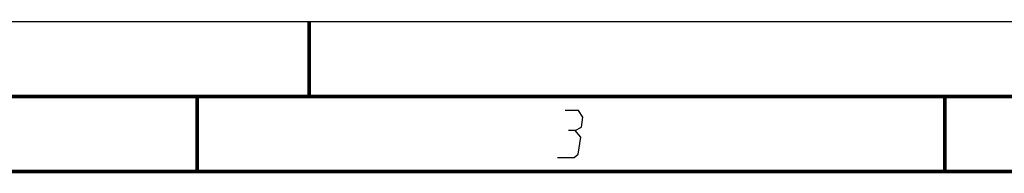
# Model space of a CAD drawing. Extents: x 0 to 420, y 0 to 297.
# Tile 58 of 116: x 106 to 171, y 287 to 297. Entities that reach past the tile are written whole.
import ezdxf

# ---------------------------------------------------------------- set-up
doc = ezdxf.new("R2010")
doc.units = 0
doc.header["$LTSCALE"] = 23.1
doc.layers.get('0').update_dxf_attribs({"linetype": 'CONTINUOUS'})

msp = doc.modelspace()

# ---------------------------------------------------------------- linework, layer by layer
at = {"color": 7, "linetype": 'CONTINUOUS'}
for p, q in [((0, 297), (420, 297)), ((25, 287), (410, 287))]:
    msp.add_line(p, q, dxfattribs=at)
at = {"color": 7, "linetype": 'CONTINUOUS', "const_width": 0.25}
for points in [[(125, 297), (125, 292)], [(415, 292), (20, 292)], [(117.5, 292), (117.5, 287)], [(167.5, 292), (167.5, 287)], [(25, 287), (410, 287)]]:
    msp.add_lwpolyline(points, dxfattribs=at)
at = {"color": 2, "linetype": 'CONTINUOUS'}
for points in [[(142.783, 289.725), (143.195, 289.95), (143.305, 290.625), (143.004, 291.075), (142.104, 291.075)], [(141.59, 287.925), (142.715, 287.925), (142.976, 288.15), (143.16, 289.275), (142.783, 289.725), (142.333, 289.725)]]:
    msp.add_lwpolyline(points, dxfattribs=at)

doc.saveas('drawing.dxf')
